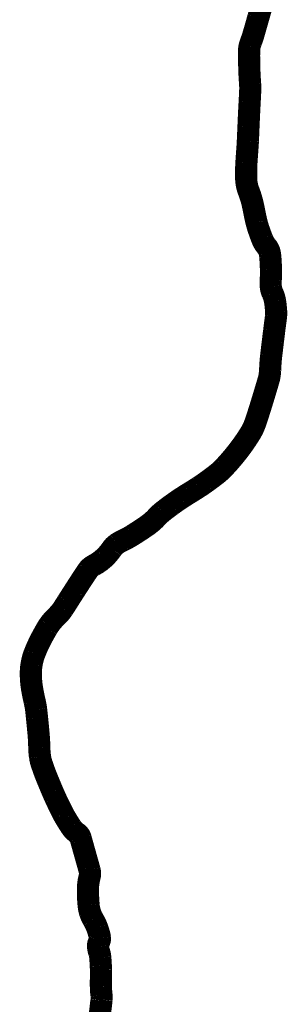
# Model space of a CAD drawing. Header units: feet. Extents: x 12.9 to 21.4, y -2.9 to 8.1.
# Tile 176 of 179: x 20.5478 to 20.6312, y -0.9183 to -0.6111. Entities that reach past the tile are written whole.
import ezdxf

# ---------------------------------------------------------------- set-up
doc = ezdxf.new("R2010")
doc.units = ezdxf.units.FT
doc.header["$MEASUREMENT"] = 0
doc.layers.add('BELMONT-BORDER', color=5, linetype='CONTINUOUS')

msp = doc.modelspace()

# ---------------------------------------------------------------- linework, layer by layer
at = {"layer": 'BELMONT-BORDER', "color": 7, "const_width": 0.00691}
msp.add_lwpolyline([(20.57225, -0.92563, 0.001533), (20.57273, -0.92166, 0.000167), (20.57325, -0.91713, 0.002446), (20.57329, -0.91682, 0.058399), (20.57327, -0.91544, -0.028804), (20.57308, -0.91265, -0.008123), (20.57309, -0.91012, 0.009336), (20.5731, -0.90759, 0.009851), (20.57305, -0.90627, 0.005039), (20.57289, -0.90369, 0.063836), (20.57254, -0.902, -0.062086), (20.57218, -0.90025, -0.155581), (20.57249, -0.89889, 0.162501), (20.57278, -0.89759, 0.039146), (20.57258, -0.89653, 0.019266), (20.57193, -0.89446, 0.051338), (20.57065, -0.89179, -0.063951), (20.56968, -0.88961, -0.050097), (20.56925, -0.88736, -0.023551), (20.56903, -0.8825, -0.064423), (20.56957, -0.87847, 0.133949), (20.56956, -0.87649, 0.000137), (20.56931, -0.87561, 0.000035), (20.56835, -0.87219, 0.000059), (20.56696, -0.86723, 0.000313), (20.5667, -0.8663, 0.1759), (20.56573, -0.86495, -0.099608), (20.56373, -0.86289, -0.007684), (20.56205, -0.86021, -0.016767), (20.56134, -0.85895, -0.005872), (20.56004, -0.85634, -0.006046), (20.55883, -0.85378, -0.006159), (20.55802, -0.85194, -0.002978), (20.55641, -0.84811, -0.018533), (20.55458, -0.84317, -0.044957), (20.55408, -0.84105, -0.029655), (20.55387, -0.83831, 0.017705), (20.55362, -0.83371, 0.002412), (20.55316, -0.82899, 0.004295), (20.55288, -0.82634, 0.030338), (20.5524, -0.82372, -0.01961), (20.55159, -0.81968, -0.034839), (20.55122, -0.81558, -0.044435), (20.55144, -0.81235, -0.052647), (20.55236, -0.80889, -0.032742), (20.55477, -0.80368, -0.006896), (20.55627, -0.80102, -0.018536), (20.55687, -0.80006, -0.055063), (20.55919, -0.79736, 0.060634), (20.56128, -0.79488, 0.004094), (20.56265, -0.79273, -0.002517), (20.56488, -0.78924, -0.002667), (20.56791, -0.78457, -0.007271), (20.56906, -0.78287, -0.122024), (20.57077, -0.78139, 0.067961), (20.57405, -0.77909, 0.058401), (20.57644, -0.77631, -0.093443), (20.57805, -0.77467, -0.044105), (20.58005, -0.77354, 0.03269), (20.58277, -0.77207, 0.008987), (20.58691, -0.76937, 0.020323), (20.58867, -0.76807, 0.038931), (20.59046, -0.76638, -0.039161), (20.59225, -0.76469, -0.012183), (20.59512, -0.7625, -0.011703), (20.5982, -0.76037, -0.009097), (20.60069, -0.75879, 0.007942), (20.60355, -0.75699, 0.011581), (20.60587, -0.75541, 0.008333), (20.609, -0.75308, 0.040823), (20.61161, -0.7507, 0.022202), (20.61581, -0.74578, 0.028135), (20.61973, -0.74012, 0.055127), (20.62123, -0.73693, 0.005018), (20.62224, -0.73387, 0.003509), (20.62361, -0.72947, 0.002576), (20.6254, -0.72347, 0.021431), (20.62558, -0.72274, 0.042111), (20.62586, -0.72037, -0.02204), (20.6262, -0.71582, -0.000345), (20.62673, -0.71143, -0.000454), (20.62713, -0.70809, -0.003055), (20.62741, -0.70592, 0.003074), (20.62769, -0.70374, 0.046227), (20.62774, -0.70223, 0.021537), (20.6274, -0.69899, 0.074331), (20.62662, -0.69646, -0.091163), (20.62606, -0.69437, -0.038585), (20.62605, -0.6923, 0.024519), (20.62612, -0.68903, 0.01373), (20.62591, -0.68509, 0.038329), (20.62569, -0.68369, 0.119853), (20.62478, -0.6819, -0.086595), (20.62336, -0.67952, -0.010577), (20.62221, -0.67634, -0.018129), (20.62166, -0.67445, -0.016431), (20.62104, -0.67165, 0.013009), (20.62028, -0.66811, 0.035361), (20.61916, -0.66458, -0.055809), (20.61854, -0.66231, -0.036436), (20.61836, -0.66015, -0.017567), (20.61847, -0.65566, -0.003901), (20.61877, -0.65134, 0.007515), (20.61891, -0.6491, 0.000808), (20.6191, -0.64464, -0.000521), (20.6193, -0.64019, -0.001751), (20.61948, -0.63668, 0.003697), (20.61965, -0.63318, 0.029137), (20.61962, -0.63127, -0.011245), (20.61936, -0.62634, -0.010117), (20.6193, -0.62064, -0.053041), (20.61943, -0.61956, -0.035791), (20.6199, -0.61802, 0.021189), (20.62076, -0.61544, 0.000995), (20.62217, -0.6105, 0.001659), (20.62301, -0.60754, 0.003277)], format="xyb", dxfattribs=at)

doc.saveas('drawing.dxf')
